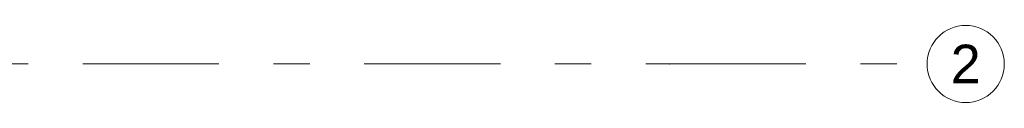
# Model space of a CAD drawing. Header units: millimetres. Extents: x -70269 to 35056, y -51814 to 48966.
# Tile 123 of 220: x -30587 to -26761, y 8630 to 8930. Entities that reach past the tile are written whole.
import ezdxf
from ezdxf.enums import TextEntityAlignment as Align

# ---------------------------------------------------------------- set-up
doc = ezdxf.new("R2010")
doc.units = ezdxf.units.MM
doc.linetypes.add('Przerywana podwójnie', pattern=[109.361107, 52.916665, -21.166666, 14.111111, -21.166666])
doc.layers.add('410-K Osie główne_Nr_pióra__11', color=7, linetype='Continuous', lineweight=0)
doc.layers.add('XREF', color=8, linetype='Continuous', lineweight=9)
doc.layers.add('410-K Osie główne_Nr_pióra__95', color=7, linetype='Continuous', lineweight=20, true_color=0x7c7c7c)
doc.styles.add('STYL_AUTOMATYCZNY_1', font='arial.ttf')

# ---------------------------------------------------------------- blocks, each defined once
blk = doc.blocks.new('parter 2025.10.15')
at = {"layer": '410-K Osie główne_Nr_pióra__95', "color": 8, "linetype": 'Przerywana podwójnie', "lineweight": 5}
for p, q in [((-63, 333.81), (1039.92, 333.81)), ((1039.92, 333.81), (1139.92, 333.81))]:
    blk.add_line(p, q, dxfattribs=at)
at = {"layer": '410-K Osie główne_Nr_pióra__95', "color": 8, "linetype": 'Continuous', "lineweight": 5}
blk.add_circle((1154.92, 333.81), 15, dxfattribs=at)
at = {"layer": '410-K Osie główne_Nr_pióra__95', "color": 8, "linetype": 'Przerywana podwójnie', "lineweight": 5}
blk.add_point((1039.92, 333.81), dxfattribs=at)
blk.add_point((1039.92, 333.81), dxfattribs=at)
at = {"layer": '410-K Osie główne_Nr_pióra__11', "color": 8, "lineweight": 5, "style": 'STYL_AUTOMATYCZNY_1'}
blk.add_text('2', height=15, dxfattribs=at).set_placement((1154.92, 341.31), align=Align.TOP_CENTER)

msp = doc.modelspace()

# ---------------------------------------------------------------- block references
at = {"layer": 'XREF', "xscale": 10, "yscale": 10, "zscale": 10}
msp.add_blockref('parter 2025.10.15', (-38460.6, 5442.3), dxfattribs=at)

doc.saveas('drawing.dxf')
